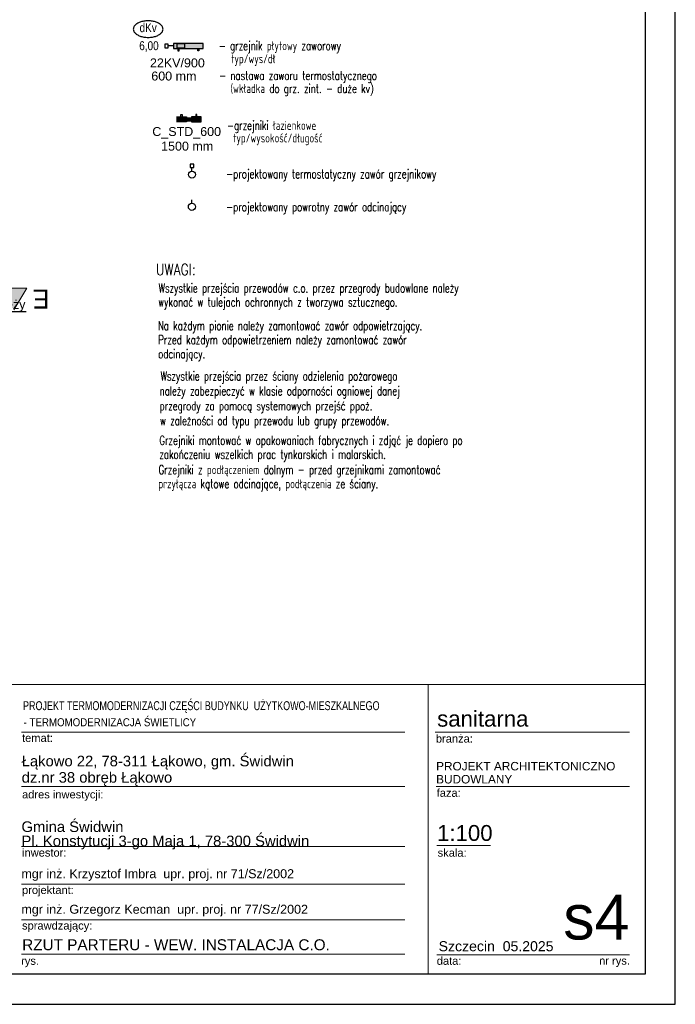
# Model space of a CAD drawing. Extents: x -497945 to -454853, y -17656 to 94650.
# Tile 32 of 62: x -469115 to -455945, y 19026 to 38798. Entities that reach past the tile are written whole.
import ezdxf
from ezdxf.lldxf.tags import DXFTag

# ---------------------------------------------------------------- set-up
doc = ezdxf.new("R2010")
doc.units = 0
doc.header["$MEASUREMENT"] = 0
doc.layers.get('0').update_dxf_attribs({"color": 252})
for name, color, linetype in [('#opisy', 7, 'Continuous'), ('_TABELA', 7, 'Continuous'), ('IS_Text_Odbiornikow_Therm', 7, 'Continuous')]:
    doc.layers.add(name, color=color, linetype=linetype)
for name, color, linetype, lineweight in [('ARCH TABELA_Nr_Pióra__1', 252, 'Continuous', 25), ('ARCH TABELA_Nr_Pióra__21', 252, 'Continuous', 9), ('ARCH TABELA_Nr_Pióra__7', 252, 'Continuous', 13), ('INWENT OPISY_Nr_Pióra__21', 252, 'Continuous', 9), ('INWENT OPISY_Nr_Pióra__41', 252, 'Continuous', 15)]:
    doc.layers.add(name, color=color, linetype=linetype, lineweight=lineweight)
for name, color, linetype, true_color in [('IS_Armatura_podłączeniowa_grz._dolnozas.', 7, 'SOLID', 0x000000), ('IS_Armatura_Therm', 7, 'SOLID', 0x000000), ('IS_Grzejniki_Plan_rzut', 7, 'SOLID', 0x000000), ('IS_Opisy_działek_Therm', 7, 'SOLID', 0x000000)]:
    doc.layers.add(name, color=color, linetype=linetype, true_color=true_color)
doc.styles.add('GENERATED_STYLE_5', font='txt')
doc.styles.add('GENERATED_STYLE_7', font='arial.ttf')
doc.styles.add('GENERATED_STYLE_9', font='arial.ttf')
doc.styles.add('ROMANS', font='romans', dxfattribs={"width": 0.8})
doc.styles.get("Standard").update_dxf_attribs({"font": 'txt', "bigfont": 'BIGFONT.SHX'})
tags = doc.linetypes.add('SOLID', pattern=[10, 10, 0]).pattern_tags.tags
tags[6:7] = [DXFTag(74, 4), DXFTag(75, 0), DXFTag(340, '0'), DXFTag(46, 0.0), DXFTag(50, 0.0), DXFTag(44, 0.0), DXFTag(45, 0.0)]
tags[4:5] = [DXFTag(74, 4), DXFTag(75, 0), DXFTag(340, '0'), DXFTag(46, 0.0), DXFTag(50, 0.0), DXFTag(44, 0.0), DXFTag(45, 0.0)]

# ---------------------------------------------------------------- blocks, each defined once
blk = doc.blocks.new('A$C685E8BDF')
at = {"layer": 'INWENT OPISY_Nr_Pióra__21', "linetype": 'Continuous'}
blk.add_hatch(color=252, dxfattribs=at).paths.add_polyline_path([(2600, 4604), (2356, 5040), (2856, 5040)], flags=0)
at = {"layer": 'INWENT OPISY_Nr_Pióra__41', "color": 252, "linetype": 'Continuous'}
for p in [(2356, 5040), (2600, 4604)]:
    blk.add_line(p, (2856, 5040), dxfattribs=at)
at = {"layer": 'INWENT OPISY_Nr_Pióra__21', "color": 252, "linetype": 'Continuous', "insert": (3144, 4633), "char_height": 380, "attachment_point": 2, "rotation": 180, "style": 'GENERATED_STYLE_5'}
blk.add_mtext('{E}', dxfattribs=at)

msp = doc.modelspace()

# ---------------------------------------------------------------- hatches: boundary and pattern name
at = {"layer": 'IS_Grzejniki_Plan_rzut', "ltscale": 10}
msp.add_hatch(color=1, dxfattribs=at).paths.add_polyline_path([(-466025, 38220), (-465426, 38220), (-465426, 38320), (-466025, 38320)])
at = {"layer": 'IS_Grzejniki_Plan_rzut'}
for points in [[(-465967, 36844), (-465767, 36844), (-465767, 36744), (-465967, 36744)], [(-465667, 36819), (-465767, 36819), (-465767, 36769), (-465667, 36769)], [(-465468, 36844), (-465667, 36844), (-465667, 36744), (-465468, 36744)]]:
    msp.add_hatch(color=1, dxfattribs=at).paths.add_polyline_path(points)

# ---------------------------------------------------------------- linework, layer by layer
at = {"layer": '#opisy', "color": 7}
for p, q in [((-465619, 35899), (-465690, 35899)), ((-465690, 35899), (-465690, 35829)), ((-465690, 35829), (-465619, 35829)), ((-465654, 35758), (-465654, 35829)), ((-465619, 35829), (-465619, 35899)), ((-465656, 35111), (-465656, 35182))]:
    msp.add_line(p, q, dxfattribs=at)
for centre in [(-465654, 35687), (-465656, 35040)]:
    msp.add_ellipse(centre, major_axis=(70.7, 0), ratio=1, dxfattribs=at)
for points, knots in [([(-466534, 38774), (-466549, 38774), (-466578, 38773), (-466620, 38768), (-466659, 38759), (-466696, 38748), (-466730, 38734), (-466759, 38718), (-466784, 38700), (-466805, 38679), (-466821, 38657), (-466830, 38633), (-466833, 38617), (-466833, 38608)], [0, 0, 0, 0, 44.221026, 86.715235, 127.290094, 165.750025, 201.915768, 235.650682, 266.898665, 295.740232, 322.472627, 347.708476, 372.45223, 372.45223, 372.45223, 372.45223]), ([(-466236, 38608), (-466236, 38617), (-466238, 38633), (-466248, 38657), (-466263, 38679), (-466284, 38700), (-466309, 38718), (-466339, 38734), (-466372, 38748), (-466409, 38759), (-466449, 38768), (-466491, 38773), (-466519, 38774), (-466534, 38774)], [0, 0, 0, 0, 24.743753, 49.979603, 76.711998, 105.553565, 136.801548, 170.536462, 206.702205, 245.162135, 285.736995, 328.231204, 372.45223, 372.45223, 372.45223, 372.45223]), ([(-466833, 38608), (-466833, 38600), (-466830, 38583), (-466821, 38560), (-466805, 38537), (-466784, 38517), (-466759, 38499), (-466730, 38482), (-466696, 38469), (-466659, 38457), (-466620, 38449), (-466578, 38444), (-466549, 38443), (-466534, 38443)], [0, 0, 0, 0, 24.743753, 49.979603, 76.711998, 105.553565, 136.801548, 170.536462, 206.702205, 245.162135, 285.736995, 328.231204, 372.45223, 372.45223, 372.45223, 372.45223]), ([(-466534, 38443), (-466519, 38443), (-466491, 38444), (-466449, 38449), (-466409, 38457), (-466372, 38469), (-466339, 38482), (-466309, 38499), (-466284, 38517), (-466263, 38537), (-466248, 38560), (-466238, 38583), (-466236, 38600), (-466236, 38608)], [0, 0, 0, 0, 44.221026, 86.715235, 127.290094, 165.750025, 201.915768, 235.650682, 266.898665, 295.740232, 322.472627, 347.708476, 372.45223, 372.45223, 372.45223, 372.45223])]:
    msp.add_open_spline(points, degree=3, knots=knots, dxfattribs=at)
at = {"layer": 'ARCH TABELA_Nr_Pióra__21', "color": 0, "linetype": 'Continuous'}
for p, q in [((-460907, 25447), (-460907, 19636)), ((-456545, 25447), (-456545, 19636)), ((-460767, 24491), (-456868, 24491)), ((-469079, 23397), (-461379, 23397)), ((-460750, 23397), (-456868, 23397)), ((-469079, 22197), (-461379, 22197)), ((-460738, 22215), (-459658, 22215)), ((-469079, 21437), (-461379, 21437)), ((-469079, 20723), (-461379, 20723)), ((-469079, 20036), (-461379, 20036)), ((-460738, 20019), (-458456, 20019)), ((-458456, 20019), (-456868, 20019)), ((-456545, 19636), (-469151, 19636))]:
    msp.add_line(p, q, dxfattribs=at)
at = {"layer": 'IS_Armatura_podłączeniowa_grz._dolnozas.', "ltscale": 10}
for p, q in [((-465796, 38310), (-465955, 38310)), ((-465955, 38310), (-465955, 38230)), ((-465955, 38230), (-465796, 38230)), ((-465796, 38230), (-465796, 38310))]:
    msp.add_line(p, q, dxfattribs=at)
at = {"layer": 'IS_Armatura_Therm', "color": 7, "ltscale": 10}
for p, q in [((-466130, 38305), (-466200, 38305)), ((-466200, 38305), (-466200, 38235)), ((-466200, 38235), (-466130, 38235)), ((-466130, 38235), (-466130, 38305)), ((-466025, 38270), (-466130, 38270))]:
    msp.add_line(p, q, dxfattribs=at)
at = {"layer": 'IS_Grzejniki_Plan_rzut', "color": 1, "ltscale": 10}
for p, q in [((-465426, 38320), (-466025, 38320)), ((-466025, 38320), (-466025, 38220)), ((-466025, 38220), (-465426, 38220)), ((-465938, 38220), (-465938, 38170)), ((-465938, 38170), (-465913, 38170)), ((-465913, 38170), (-465913, 38220)), ((-465539, 38170), (-465539, 38220)), ((-465514, 38170), (-465539, 38170)), ((-465514, 38220), (-465514, 38170)), ((-465426, 38220), (-465426, 38320))]:
    msp.add_line(p, q, dxfattribs=at)
at = {"layer": 'IS_Grzejniki_Plan_rzut', "color": 1}
for p, q in [((-465967, 36844), (-465767, 36844)), ((-465879, 36844), (-465879, 36894)), ((-465879, 36894), (-465854, 36894)), ((-465854, 36894), (-465854, 36844)), ((-465767, 36844), (-465767, 36744)), ((-465667, 36819), (-465767, 36819)), ((-465468, 36844), (-465667, 36844)), ((-465667, 36844), (-465667, 36744)), ((-465555, 36894), (-465580, 36894)), ((-465580, 36894), (-465580, 36844)), ((-465555, 36844), (-465555, 36894)), ((-465468, 36744), (-465468, 36844)), ((-465767, 36744), (-465967, 36744)), ((-465767, 36769), (-465667, 36769)), ((-465667, 36744), (-465468, 36744))]:
    msp.add_line(p, q, dxfattribs=at)

# ---------------------------------------------------------------- block references
msp.add_blockref('A$C685E8BDF', (-471830, 28365))

# ---------------------------------------------------------------- texts
at = {"layer": '#opisy', "color": 7, "style": 'ROMANS', "width": 0.7}
for s, p in [('- grzejnik płytowy zaworowy ', (-465116, 38185)), (' typ/wys/dł', (-464953, 37924)), ('- nastawa zaworu termostatycznego', (-465109, 37587)), (' (wkładka do grz. zint. - duże kv)', (-464965, 37326)), ('-grzejniki łazienkowe ', (-464950, 36585)), (' typ/wysokość/długość', (-464913, 36332)), ('-projektowany termostatyczny zawór grzejnikowy ', (-464966, 35612)), ('-projektowany powrotny zawór odcinający', (-464966, 34950)), ('Wszystkie przejścia przewodów c.o. przez przegrody budowlane należy', (-466326, 33320)), ('wykonać w tulejach ochronnych z tworzywa sztucznego.', (-466332, 33037)), ('Na każdym pionie należy zamontować zawór odpowietrzający.', (-466338, 32564)), ('Przed każdym odpowietrzeniem należy zamontować zawór', (-466332, 32281)), ('odcinający.', (-466332, 31998)), ('Wszystkie przejścia przez ściany odzielenia pożarowego', (-466287, 31553)), ('należy zabezpieczyć w klasie odporności ogniowej danej', (-466304, 31254)), ('przegrody za pomocą systemowych przejść ppoż. ', (-466304, 30954)), ('w zależności od typu przewodu lub grupy przewodów.', (-466296, 30655)), ('Grzejniki montować w opakowaniach fabrycznych i zdjąć je dopiero po', (-466310, 30261)), ('zakończeniu wszelkich prac tynkarskich i malarskich.', (-466310, 29979)), ('Grzejniki z podłączeniem dolnym - przed grzejnikami zamontować', (-466325, 29672)), ('przyłącza kątowe odcinające, podłączenia ze ściany.', (-466330, 29389))]:
    msp.add_text(s, height=179.69, dxfattribs=at).set_placement(p)
at = {"layer": '#opisy', "color": 7, "char_height": 179.69, "style": 'ROMANS'}
for s, insert, attachment_point in [('\\fArial|b0|i0;dKv', (-466534, 38727), 2), ('\\fArial|b0|i0;6,00  ', (-466323, 38152), 9)]:
    msp.add_mtext(s, dxfattribs=dict(at, insert=insert, attachment_point=attachment_point))
at = {"layer": 'ARCH TABELA_Nr_Pióra__1', "color": 0, "linetype": 'Continuous', "insert": (-469065, 20332), "char_height": 220, "attachment_point": 1, "style": 'GENERATED_STYLE_9'}
msp.add_mtext('RZUT PARTERU - WEW. INSTALACJA C.O.', dxfattribs=at)
at = {"layer": 'ARCH TABELA_Nr_Pióra__21', "color": 0, "linetype": 'Continuous', "insert": (-469079, 22136), "char_height": 212.77, "attachment_point": 7, "line_spacing_factor": 0.807442, "style": 'GENERATED_STYLE_7'}
msp.add_mtext('{Gmina Świdwin\\PPl. Konstytucji 3-go Maja 1, 78-300 Świdwin}', dxfattribs=at)
at = {"layer": 'ARCH TABELA_Nr_Pióra__7', "color": 0, "linetype": 'Continuous', "attachment_point": 1, "style": 'GENERATED_STYLE_7'}
for s, insert, char_height, width in [('sanitarna', (-460729, 24921), 319.2, 3639.4), ('mgr inż. Krzysztof Imbra  \\fArial|b0|i0|c238;upr. proj. nr 71/Sz/2002', (-469081, 21739), 180, 6421.97), ('mgr inż. Grzegorz Kecman  \\fArial|b0|i0|c238;upr. proj. nr 77/Sz/2002', (-469081, 21025), 180, 6421.97)]:
    msp.add_mtext(s, dxfattribs=dict(at, insert=insert, char_height=char_height, width=width))
at = {"layer": 'ARCH TABELA_Nr_Pióra__7', "color": 0, "linetype": 'Continuous', "style": 'GENERATED_STYLE_7'}
for s, insert, char_height, attachment_point in [('{branża:}', (-460755, 24442), 159.6, 1), ('{adres inwestycji:}', (-469068, 23321), 159.58, 1), ('{faza:}', (-460738, 23352), 159.6, 1), ('1:100', (-460731, 22626), 319.2, 1), ('{inwestor:}', (-469068, 22152), 159.58, 1), ('{skala:}', (-460720, 22150), 159.6, 1), ('{projektant:}', (-469068, 21401), 159.58, 1), ('s4', (-456868, 21227), 900, 3), ('sprawdzający:', (-469068, 20687), 159.58, 1), ('{Szczecin  05.2025}', (-460699, 20294), 202.13, 1), ('{data:}', (-460737, 19979), 159.6, 1), ('{rys.}', (-469086, 19979), 159.6, 1), ('{nr rys.}', (-457476, 19982), 159.6, 1)]:
    msp.add_mtext(s, dxfattribs=dict(at, insert=insert, char_height=char_height, attachment_point=attachment_point))
at = {"layer": 'ARCH TABELA_Nr_Pióra__7', "linetype": 'Continuous', "insert": (-469075, 23412), "char_height": 212.77, "width": 7063.83, "attachment_point": 7, "line_spacing_factor": 0.92536, "style": 'GENERATED_STYLE_7'}
msp.add_mtext('\\C0;Łąkowo 22, 78-311 Łąkowo, gm. Świdwin\\Pdz.nr 38 obręb Łąkowo', dxfattribs=at)
at = {"layer": 'ARCH TABELA_Nr_Pióra__7', "color": 0, "linetype": 'Continuous', "insert": (-460750, 23893), "char_height": 170, "attachment_point": 1, "line_spacing_factor": 0.923713, "style": 'GENERATED_STYLE_7'}
msp.add_mtext('{PROJEKT ARCHITEKTONICZNO\\PBUDOWLANY}', dxfattribs=at)
at = {"layer": 'IS_Text_Odbiornikow_Therm', "color": 21, "style": 'ROMANS', "width": 0.8}
msp.add_text('UWAGI:', height=226.3, dxfattribs=at).set_placement((-466379, 33667))
at = {"layer": 'IS_Text_Odbiornikow_Therm', "color": 18, "linetype": 'SOLID', "ltscale": 0.01, "true_color": 0x000000, "char_height": 179.69, "attachment_point": 9}
for s, insert in [('{\\fArial|b0|i0|c238|p34;22KV/900}', (-465396, 37838)), ('\\fArial|b0|i0;600 mm', (-465565, 37574)), ('\\fArial|b0|i0|c238|p34;C_STD_600', (-465070, 36410)), ('\\fArial|b0|i0;1500 mm', (-465228, 36166))]:
    msp.add_mtext(s, dxfattribs=dict(at, insert=insert))

# ---------------------------------------------------------------- next in the draw order: linework, layer by layer
at = {"layer": '_TABELA', "color": 7}
msp.add_lwpolyline([(-497945, 48726), (-455945, 48726), (-497945, 48726), (-497945, 19026), (-455945, 19026), (-455945, 48726)], dxfattribs=at)
msp.add_lwpolyline([(-456545, 48116), (-495445, 48116), (-495445, 19636), (-456545, 19636)], close=True, dxfattribs=at)
at = {"layer": 'ARCH TABELA_Nr_Pióra__21', "color": 0, "linetype": 'Continuous'}
for p, q in [((-474045, 25447), (-456545, 25447)), ((-469079, 24491), (-461379, 24491))]:
    msp.add_line(p, q, dxfattribs=at)
at = {"layer": 'IS_Opisy_działek_Therm', "ltscale": 10}
msp.add_line((-472381, 32941), (-468986, 32941), dxfattribs=at)

# ---------------------------------------------------------------- next in the draw order: texts
at = {"layer": 'ARCH TABELA_Nr_Pióra__1', "color": 0, "linetype": 'Continuous', "style": 'GENERATED_STYLE_5'}
for s, height, width, p in [('PROJEKT TERMOMODERNIZACJI CZĘŚCI BUDYNKU  UŻYTKOWO-MIESZKALNEGO', 180, 0.75, (-469048, 24933)), ('- TERMOMODERNIZACJA ŚWIETLICY', 162, 0.9, (-469036, 24609))]:
    msp.add_text(s, height=height, dxfattribs=dict(at, width=width)).set_placement(p)
at = {"layer": 'ARCH TABELA_Nr_Pióra__7', "color": 0, "linetype": 'Continuous', "insert": (-469068, 24455), "char_height": 159.6, "attachment_point": 1, "style": 'GENERATED_STYLE_7'}
msp.add_mtext('{temat:}', dxfattribs=at)
at = {"layer": 'IS_Opisy_działek_Therm', "ltscale": 10, "insert": (-472381, 32935), "char_height": 180, "attachment_point": 7}
msp.add_mtext('\\fArial|b0|i0;przewody instalacji c.o. nale\\fArial|b0|i0|c238;ży', dxfattribs=at)

doc.saveas('drawing.dxf')
